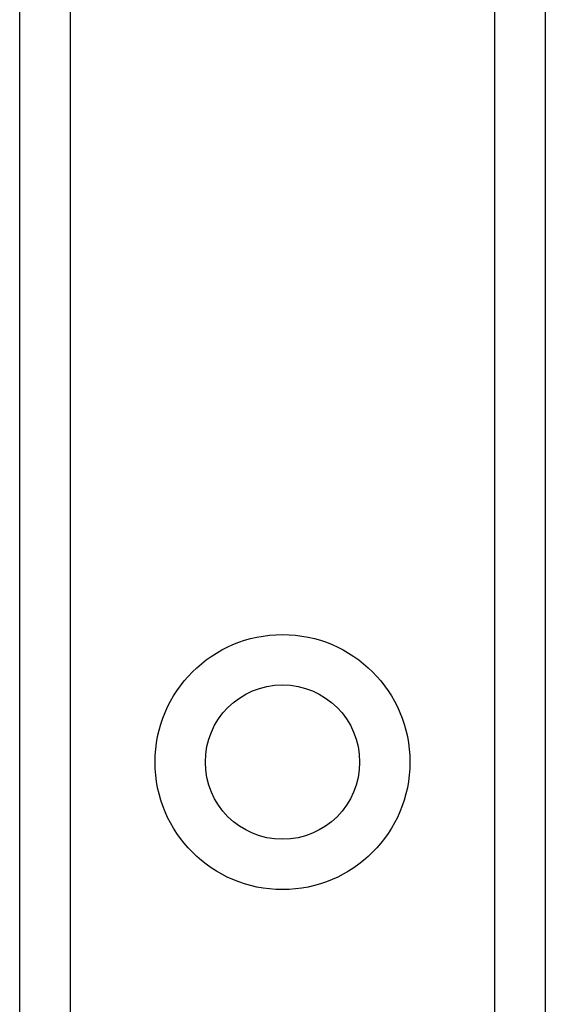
# Model space of a CAD drawing. Header units: inches. Extents: x 5 to 143, y 9 to 74.
# Tile 7 of 76: x 6.833 to 7.395, y 32.165 to 33.218. Entities that reach past the tile are written whole.
import ezdxf

# ---------------------------------------------------------------- set-up
doc = ezdxf.new("R2010")
doc.units = ezdxf.units.IN
doc.header["$MEASUREMENT"] = 0
doc.layers.add('Visible Edges(ANSI)', color=7, linetype='Continuous', lineweight=25)
doc.layers.add('Visible Tangent Edges(ANSI)', color=7, linetype='Continuous', lineweight=25)

msp = doc.modelspace()

# ---------------------------------------------------------------- linework, layer by layer
at = {"layer": 'Visible Edges(ANSI)'}
for p, q in [((6.833, 31.1132), (6.833, 52.436)), ((7.395, 52.436), (7.395, 31.1132))]:
    msp.add_line(p, q, dxfattribs=at)
msp.add_circle((7.114, 32.4242), 0.0825, dxfattribs=at)
at = {"layer": 'Visible Tangent Edges(ANSI)'}
for p, q in [((6.8868, 52.436), (6.8868, 31.1132)), ((7.3411, 31.1132), (7.3411, 52.436))]:
    msp.add_line(p, q, dxfattribs=at)
msp.add_circle((7.114, 32.4242), 0.1363, dxfattribs=at)

doc.saveas('drawing.dxf')
